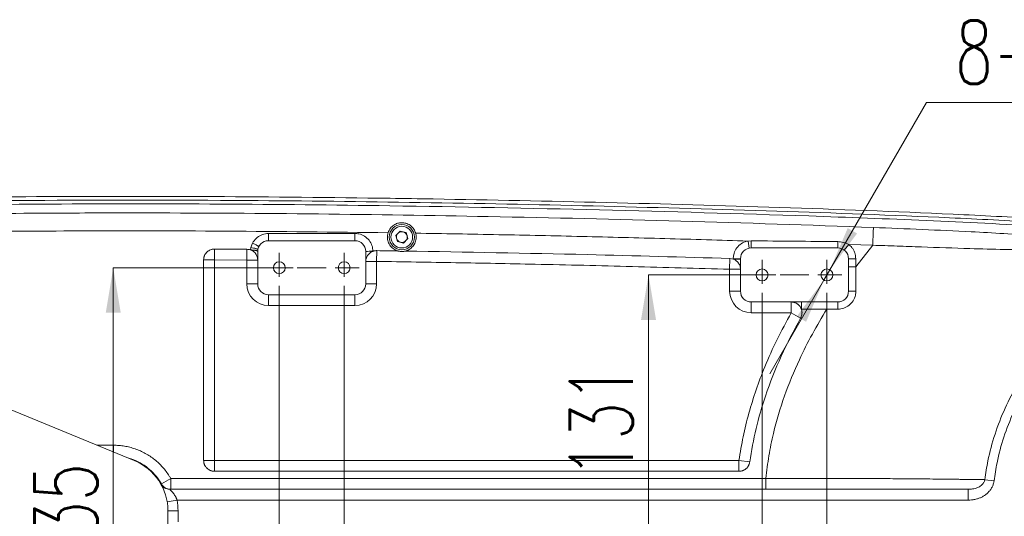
# Model space of a CAD drawing. Header units: millimetres. Extents: x 0 to 595, y 0 to 420.
# Tile 14 of 16: x 318 to 373, y 333 to 361. Entities that reach past the tile are written whole.
import ezdxf

# ---------------------------------------------------------------- set-up
doc = ezdxf.new("R2010")
doc.units = ezdxf.units.MM
doc.layers.get('0').update_dxf_attribs({"lineweight": 18})
doc.layers.add('10', color=7, linetype='Continuous', lineweight=18)
doc.styles.add('SLDTEXTSTYLE2', font='txt.shx', dxfattribs={"width": 0.7})
doc.dimstyles.new('SLDDIMSTYLE0', dxfattribs={"dimtxt": 3.5, "dimasz": 2.5, "dimexe": 0, "dimexo": 0.0625, "dimgap": 0.875, "dimtad": 1, "dimlfac": 5, "dimrnd": 1e-09, "dimzin": 12, "dimdsep": 46, "dimtxsty": 'SLDTEXTSTYLE2', "dimcen": 0.09, "dimdle": 5, "dimadec": 0, "dimazin": 3, "dimtfac": 1, "dimtofl": 0, "dimtmove": 0, "dimatfit": 3, "dimfxl": 0, "dimfrac": 2, "dimtolj": 1, "dimarcsym": 0})
doc.dimstyles.new('SLDDIMSTYLE6', dxfattribs={"dimtxt": 3.5, "dimasz": 2.5, "dimexe": 0, "dimexo": 0.0625, "dimgap": 0.875, "dimtad": 0, "dimtih": 1, "dimtoh": 1, "dimlfac": 5, "dimrnd": 1e-09, "dimzin": 12, "dimdsep": 46, "dimtxsty": 'SLDTEXTSTYLE2', "dimcen": 0, "dimdle": 5, "dimadec": 0, "dimazin": 3, "dimtfac": 1, "dimtmove": 0, "dimatfit": 3, "dimfxl": 0, "dimfrac": 2, "dimtolj": 1, "dimarcsym": 0})

# ---------------------------------------------------------------- blocks, each defined once
blk = doc.blocks.new('*X24')
at = {"layer": '10', "linetype": 'Continuous'}
for points in [[(353.378, 346.618), (353.795, 344.118), (352.962, 344.118)], [(353.378, 320.418), (353.795, 322.918), (352.962, 322.918)]]:
    blk.add_hatch(color=0, dxfattribs=at).paths.add_polyline_path(points, flags=0)
at = {"layer": '10', "color": 0, "linetype": 'Continuous'}
for p, q in [((353.378, 346.618), (353.378, 320.418)), ((360.449, 346.618), (353.378, 346.618)), ((360.449, 320.418), (353.378, 320.418))]:
    blk.add_line(p, q, dxfattribs=at)
at = {"layer": '10', "color": 0, "insert": (350.753, 338.504), "char_height": 3.5, "width": 7, "attachment_point": 5, "rotation": 90, "style": 'SLDTEXTSTYLE2'}
blk.add_mtext('131', dxfattribs=at)
blk = doc.blocks.new('*X25')
at = {"layer": '10', "linetype": 'Continuous'}
for points in [[(323.663, 347.018), (324.08, 344.518), (323.247, 344.518)], [(323.663, 320.018), (324.08, 322.518), (323.247, 322.518)]]:
    blk.add_hatch(color=0, dxfattribs=at).paths.add_polyline_path(points, flags=0)
at = {"layer": '10', "color": 0, "linetype": 'Continuous'}
for p, q in [((323.663, 347.018), (323.663, 320.018)), ((333.649, 347.018), (323.663, 347.018)), ((333.649, 320.018), (323.663, 320.018))]:
    blk.add_line(p, q, dxfattribs=at)
at = {"layer": '10', "color": 0, "insert": (321.038, 333.011), "char_height": 3.5, "width": 7.7, "attachment_point": 5, "rotation": 90, "style": 'SLDTEXTSTYLE2'}
blk.add_mtext('135', dxfattribs=at)
blk = doc.blocks.new('SW_SYMBOL_HOLE_DEPTH')
at = {"layer": '10', "color": 0}
for p, q in [((0, 875), (800, 875)), ((400, 875), (400, 75)), ((100, 555), (400, 75)), ((700, 555), (400, 75))]:
    blk.add_line(p, q, dxfattribs=at)
blk = doc.blocks.new('*X31')
at = {"layer": '10'}
for points in [[(363.447, 346.904), (364.956, 348.919), (364.437, 349.219)], [(363.117, 346.332), (361.607, 344.317), (362.126, 344.017)]]:
    blk.add_hatch(color=256, dxfattribs=at).paths.add_polyline_path(points, flags=0)
for p, q in [((363.447, 346.904), (368.813, 356.199)), ((368.813, 356.199), (384.081, 356.199)), ((363.117, 346.332), (363.447, 346.904)), ((363.117, 346.332), (360.117, 341.136))]:
    blk.add_line(p, q, dxfattribs=at)
at = {"layer": '10', "xscale": 0.004511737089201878, "yscale": 0.004511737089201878, "zscale": 0.004511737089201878}
blk.add_blockref('SW_SYMBOL_HOLE_DEPTH', (378.246, 356.704), dxfattribs=at)
at = {"layer": '10', "char_height": 3.5, "attachment_point": 1, "style": 'SLDTEXTSTYLE2'}
for s, insert, width in [('8-M4', (370.401, 360.735), 13.3), ('8', (382.215, 360.735), 2.45)]:
    blk.add_mtext(s, dxfattribs=dict(at, insert=insert, width=width))
blk = doc.blocks.new('SW_CENTERMARKSYMBOL_0')
at = {"layer": '10', "color": 0}
for p, q in [((-62.769, 9.351), (-62.769, 9.681)), ((-62.769, 8.851), (-62.769, 9.351)), ((-59.169, 9.351), (-59.169, 9.681)), ((-59.169, 8.851), (-59.169, 9.351)), ((-63.269, 8.851), (-63.599, 8.851)), ((-62.769, 8.851), (-63.269, 8.851)), ((-62.769, 8.851), (-62.269, 8.851)), ((-62.769, 8.851), (-62.769, 8.351)), ((-61.769, 8.851), (-60.169, 8.851)), ((-59.169, 8.851), (-59.669, 8.851)), ((-59.169, 8.851), (-58.669, 8.851)), ((-59.169, 8.851), (-59.169, 8.351)), ((-58.669, 8.851), (-58.339, 8.851)), ((-35.969, 8.951), (-35.969, 9.281)), ((-35.969, 8.451), (-35.969, 8.951)), ((-32.369, 8.951), (-32.369, 9.281)), ((-32.369, 8.451), (-32.369, 8.951)), ((-36.469, 8.451), (-36.799, 8.451)), ((-35.969, 8.451), (-36.469, 8.451)), ((-35.969, 8.451), (-35.469, 8.451)), ((-35.969, 8.451), (-35.969, 7.951)), ((-34.969, 8.451), (-33.369, 8.451)), ((-32.369, 8.451), (-32.869, 8.451)), ((-32.369, 8.451), (-31.869, 8.451)), ((-32.369, 8.451), (-32.369, 7.951)), ((-31.869, 8.451), (-31.539, 8.451)), ((-62.769, 7.851), (-62.769, -17.149)), ((-59.169, 7.851), (-59.169, -17.149)), ((-35.969, 7.451), (-35.969, -16.749)), ((-32.369, 7.451), (-32.369, -16.749))]:
    blk.add_line(p, q, dxfattribs=at)

msp = doc.modelspace()

# ---------------------------------------------------------------- linework, layer by layer
at = {"color": 7, "linetype": 'Continuous', "lineweight": 15}
for p, q in [((332.2817, 348.9178), (337.0817, 348.9178)), ((332.2817, 348.5178), (332.2817, 348.9178)), ((337.0817, 348.5178), (337.0817, 348.9178)), ((339.3463, 348.8044), (339.589, 349.0516)), ((339.439, 348.4706), (339.3463, 348.8044)), ((339.589, 349.0516), (339.9244, 348.9649)), ((339.9244, 348.9649), (340.0171, 348.6312)), ((331.3068, 348.1407), (331.3984, 348.3865)), ((337.0817, 348.5178), (332.2817, 348.5178)), ((339.7744, 348.384), (339.439, 348.4706)), ((340.0171, 348.6312), (339.7744, 348.384)), ((358.9008, 348.5013), (359.0815, 348.5114)), ((358.9731, 348.1079), (358.9008, 348.5013)), ((364.2469, 347.9938), (364.4905, 348.3111)), ((365.8237, 348.2609), (364.4905, 348.3111)), ((365.8237, 348.2609), (364.8817, 347.059)), ((329.2848, 348.0534), (329.2817, 347.4534)), ((331.0859, 348.0424), (331.0817, 347.4424)), ((331.2856, 348.0066), (331.3068, 348.1407)), ((331.2856, 348.0066), (331.2959, 348.0028)), ((331.2959, 348.0028), (331.3143, 347.9954)), ((331.6817, 347.9178), (331.6817, 346.1178)), ((337.6816, 347.9265), (338.0816, 347.9323)), ((337.6817, 346.1178), (337.6817, 347.9178)), ((338.077, 347.9307), (338.0816, 347.9323)), ((338.2817, 347.3667), (338.29, 347.9666)), ((363.8817, 348.1178), (359.0817, 348.1178)), ((328.6817, 336.3178), (328.6817, 347.4534)), ((328.6817, 347.4534), (329.2817, 347.4534)), ((329.2817, 347.4534), (329.2817, 336.3178)), ((331.0817, 347.4424), (329.2817, 347.4534)), ((331.6817, 347.4424), (331.0817, 347.4424)), ((331.0817, 346.1178), (331.0817, 347.4424)), ((337.6817, 347.3667), (338.2817, 347.3667)), ((338.2817, 347.3667), (338.2817, 346.1178)), ((357.8817, 346.9327), (357.9, 347.5324)), ((357.9, 347.5324), (358.0817, 347.4983)), ((358.0817, 347.5178), (358.4817, 347.5178)), ((358.0817, 347.4983), (358.0817, 347.5178)), ((358.0817, 347.4983), (358.4817, 347.4983)), ((358.4817, 347.5178), (358.4817, 345.7178)), ((364.4817, 345.7178), (364.4817, 347.5178)), ((364.4817, 347.5178), (364.8817, 347.5178)), ((364.8817, 347.5178), (364.8817, 347.0589)), ((357.8817, 346.9327), (358.4817, 346.9327)), ((357.8817, 345.7178), (357.8817, 346.9327)), ((324.8323, 336.3097), (300.8974, 346.1737)), ((331.6817, 346.1178), (331.0817, 346.1178)), ((337.6817, 346.1178), (338.2817, 346.1178)), ((332.2817, 345.5178), (337.0817, 345.5178)), ((332.2817, 345.5178), (332.2817, 344.9178)), ((337.0817, 345.5178), (337.0817, 344.9178)), ((357.8817, 345.7178), (358.4817, 345.7178)), ((337.0817, 344.9178), (332.2817, 344.9178)), ((359.0817, 345.1178), (363.8817, 345.1178)), ((359.0817, 344.5178), (359.0817, 345.1178)), ((361.2979, 344.5178), (361.2979, 345.1178)), ((361.8635, 345.1178), (361.8635, 344.7178)), ((363.2765, 345.1178), (363.2765, 344.7178)), ((361.2979, 344.5178), (359.0817, 344.5178)), ((361.2979, 344.5178), (361.82, 344.2223)), ((363.2766, 344.7178), (361.8635, 344.7178)), ((328.6817, 336.3178), (329.2817, 336.3178)), ((329.2817, 336.3178), (329.2817, 335.7178)), ((329.2817, 336.3178), (358.4002, 336.3178)), ((358.4002, 336.3178), (358.9941, 336.2329)), ((358.4002, 336.3178), (358.4002, 335.7178)), ((358.4002, 335.7178), (329.2817, 335.7178)), ((326.3326, 335.0218), (326.8544, 335.3178)), ((326.8544, 335.3178), (359.8903, 335.3178)), ((326.8544, 335.3178), (326.8544, 334.7178)), ((359.8901, 335.3178), (359.8901, 334.7178)), ((372.0431, 335.2519), (372.5569, 335.186)), ((326.798, 334.7178), (371.1253, 334.7178)), ((371.1253, 334.7178), (371.1253, 334.1178)), ((371.1253, 334.1178), (327.2089, 334.1178)), ((326.7014, 329.9547), (326.7014, 333.5178)), ((327.2596, 333.5178), (327.2596, 332.9178))]:
    msp.add_line(p, q, dxfattribs=at)
at = {"color": 8, "linetype": 'Continuous', "lineweight": 15}
for p, q in [((322.7556, 337.1655), (323.6817, 337.1655)), ((323.6817, 336.7839), (323.6817, 337.1655)), ((326.6586, 334.0242), (327.2089, 334.1178)), ((326.7014, 333.5178), (327.2596, 333.5178))]:
    msp.add_line(p, q, dxfattribs=at)
at = {"color": 7, "linetype": 'Continuous', "lineweight": 15}
for points in [[(326.2786, 335.0177), (326.3017, 335.0195), (326.3326, 335.0218)], [(326.6475, 334.737), (326.7198, 334.7229), (326.798, 334.7178)]]:
    msp.add_lwpolyline(points, dxfattribs=at)
for centre, radius in [((339.6817, 348.7178), 0.7), ((339.6817, 348.7178), 0.6), ((332.8817, 347.0178), 0.33), ((336.4817, 347.0178), 0.33), ((359.6817, 346.6178), 0.33), ((363.2817, 346.6178), 0.33)]:
    msp.add_circle(centre, radius, dxfattribs=at)
for centre, radius, start, end in [((339.6817, 348.7178), 0.3, 135.52035, 195.52035), ((339.6817, 348.7178), 0.3, 75.52035, 135.52035), ((339.6817, 348.7178), 0.3, 15.52035, 75.52035), ((339.6817, 348.7178), 0.3, 315.52035, 15.52035), ((332.2817, 347.9178), 0.6, 90, 180), ((337.0817, 347.9178), 0.6, 0, 90), ((339.6817, 348.7178), 0.3, 195.52035, 255.52035), ((339.6817, 348.7178), 0.3, 255.52035, 315.52035), ((555.1456, 348.4141), 196.0641, 179.971538, 180.08658), ((381.0542, 348.3857), 17.1746, 179.73485, 180.89379), ((337.979, 344.8734), 3.0589, 88.16478, 95.57853), ((359.0817, 347.5178), 0.6, 90, 180), ((363.8817, 347.5178), 0.6, 360, 90), ((332.2817, 346.1178), 1.2, 180, 270), ((332.2817, 346.1178), 0.6, 180, 270), ((337.0817, 346.1178), 0.6, 270, 0), ((337.0817, 346.1178), 1.2, 270, 0), ((359.0817, 345.7178), 1.2, 180, 270), ((359.0817, 345.7178), 0.6, 180, 270), ((363.8817, 345.7178), 0.6, 270, 360), ((364.785, 355.4917), 9.7786, 268.22261, 270.59966), ((356.8178, 344.8157), 7.0703, 359.1779, 2.44868), ((323.6817, 333.5178), 3.0197, 0, 67.60257), ((326.8544, 335.3176), 0.5999, 209.55536, 269.99778), ((323.6817, 333.5178), 3.5779, 0, 9.65388)]:
    msp.add_arc(centre, radius, start, end, dxfattribs=at)
at = {"color": 8, "linetype": 'Continuous', "lineweight": 15}
msp.add_arc((326.7981, 335.3176), 0.5999, 223.82524, 255.4613, dxfattribs=at)
at = {"color": 7, "linetype": 'Continuous', "lineweight": 15}
for points, knots in [([(283.237, 345.8214), (283.237, 345.8214), (283.4689, 346.056), (283.9712, 346.4957), (284.8026, 347.0603), (285.8308, 347.6365), (287.058, 348.2057), (288.4981, 348.727), (289.9861, 349.1458), (291.7499, 349.5323), (293.7811, 349.8701), (296.0773, 350.1486), (298.3865, 350.3518), (301.4824, 350.5498), (305.3276, 350.7052), (311.5621, 350.8812), (319.5142, 350.9853), (329.2173, 350.9853), (336.5576, 350.9101), (343.829, 350.7974), (351.04, 350.6494), (360.6584, 350.3725), (368.6793, 350.0818), (375.0923, 349.7478), (379.9064, 349.3983), (383.9166, 348.971), (387.1171, 348.4909), (389.121, 348.1223), (390.7095, 347.7014), (391.8986, 347.2979), (393.0618, 346.7967), (394.1125, 346.2502), (394.7482, 345.8349), (395.0273, 345.6526)], [0, 0, 0, 0, 0.0025054, 206.64682, 416.5943006, 628.398336, 944.345518, 1262.7055933, 1586.6647057, 1911.8242784, 2393.2498467, 2875.7581898, 3360.2338443, 3845.0221937, 4818.6473939, 5770.4370691, 7751.4769775, 9799.531057, 11847.8300126, 12349.1616378, 14354.4852485, 16365.2685952, 18376.0669649, 19381.4766211, 20387.2600119, 21399.0685059, 21906.285878, 22414.3307467, 22674.1055401, 22934.980695, 23200.02863, 23466.7821876, 23675.4743746, 23675.4743746, 23675.4743746, 23675.4743746]), ([(394.9096, 345.4809), (394.5731, 345.6985), (393.9004, 346.1336), (392.8242, 346.6767), (391.7059, 347.1474), (390.5434, 347.5334), (388.9728, 347.9403), (386.9891, 348.3005), (383.8098, 348.7744), (379.795, 349.1992), (374.952, 349.548), (368.5171, 349.8798), (360.501, 350.1693), (350.9057, 350.4443), (341.307, 350.6404), (331.1895, 350.7659), (320.5536, 350.7893), (311.28, 350.6742), (304.8065, 350.4791), (301.132, 350.3171), (298.3781, 350.1461), (295.6288, 349.8974), (293.3425, 349.5935), (291.5198, 349.2674), (290.1523, 348.9693), (288.7962, 348.599), (287.3062, 348.0857), (286.0008, 347.4964), (284.8851, 346.8639), (284.0839, 346.3263), (283.6156, 345.8899), (283.385, 345.675)], [0, 0, 0, 0, 252.9537865, 505.8522324, 760.2684585, 1018.9795986, 1278.8889965, 1784.6436551, 2291.6457804, 3309.6145266, 4334.0172287, 5358.9600673, 7380.0423338, 9401.3735335, 11423.2370025, 13445.2368074, 15793.5457009, 18142.3587812, 19303.8916692, 19884.8535961, 20465.9778205, 21046.8082833, 21628.5728226, 21922.2884329, 22216.4088335, 22512.529126, 22809.8290785, 23211.301347, 23414.9440357, 23619.9538934, 23818.779047, 23818.779047, 23818.779047, 23818.779047]), ([(394.7919, 345.3093), (394.2945, 345.6218), (393.2996, 346.2467), (391.5844, 346.9918), (389.6997, 347.5699), (387.6655, 347.9731), (385.6189, 348.3006), (383.5638, 348.5759), (381.5032, 348.8057), (379.4389, 348.9993), (377.3721, 349.1635), (373.8257, 349.4045), (368.7959, 349.6527), (360.578, 349.9594), (350.6516, 350.2478), (339.7607, 350.4598), (329.6128, 350.5653), (320.2089, 350.5718), (312.7645, 350.4839), (307.2807, 350.3469), (303.7565, 350.2283), (300.234, 350.0656), (297.1075, 349.8374), (294.3819, 349.5327), (292.0591, 349.1725), (289.9511, 348.7214), (288.0759, 348.1543), (286.6221, 347.5644), (285.4071, 346.933), (284.4016, 346.3195), (283.8224, 345.7922), (283.533, 345.5288)], [0, 0, 0, 0, 374.071828, 748.2328664, 1188.3022611, 1628.6767217, 2069.2750518, 2509.9153266, 2950.5590454, 3391.2027561, 3831.8701263, 4272.5385478, 5657.5862705, 7042.6359028, 9516.0213974, 11989.401384, 13988.0778919, 15986.7371002, 17985.3803701, 18734.8592261, 19484.3430184, 20233.7675763, 20983.1403925, 21482.6603193, 21982.1242318, 22481.3982538, 22855.7817668, 23230.0272107, 23479.5597582, 23728.8916958, 23977.8759263, 23977.8759263, 23977.8759263, 23977.8759263]), ([(340.4518, 348.9345), (340.4221, 349.0119), (340.363, 349.1663), (340.1906, 349.3508), (339.9792, 349.4746), (339.7356, 349.5277), (339.5012, 349.5084), (339.2796, 349.4229), (339.0812, 349.2684), (338.9653, 349.0932), (338.9263, 348.9803), (338.9185, 348.9576)], [0, 0, 0, 0, 944.7037394, 1884.6742972, 2930.9536397, 3824.4410942, 4720.1639601, 5583.7667544, 6589.6336959, 7686.5197198, 7962.0059378, 7962.0059378, 7962.0059378, 7962.0059378]), ([(338.9185, 348.9576), (335.9184, 348.9942), (329.918, 349.0673), (321.6428, 349.0717), (314.0934, 349.0103), (309.5458, 348.8984), (307.2719, 348.8424)], [0, 0, 0, 0, 1046.4209118, 2092.9289899, 2886.1371836, 3679.4530848, 3679.4530848, 3679.4530848, 3679.4530848]), ([(331.3984, 348.3865), (331.4099, 348.4071), (331.4761, 348.5255), (331.6455, 348.7121), (331.9442, 348.8846), (332.1692, 348.9067), (332.2817, 348.9178)], [0, 0, 0, 0, 247.3737705, 1420.717883, 2594.0619956, 3767.4061081, 3767.4061081, 3767.4061081, 3767.4061081]), ([(337.0817, 348.9178), (337.1554, 348.9129), (337.3412, 348.9007), (337.6224, 348.7809), (337.8761, 348.5547), (338.0459, 348.2594), (338.0699, 348.0397), (338.0816, 347.9323)], [0, 0, 0, 0, 658.374507, 1659.2554363, 2660.1363656, 3661.017295, 4619.0855178, 4619.0855178, 4619.0855178, 4619.0855178]), ([(338.9185, 348.9576), (338.9109, 348.9305), (338.8955, 348.8759), (338.8814, 348.7757), (338.8801, 348.6568), (338.9017, 348.5237), (338.9455, 348.395), (339.0099, 348.2765), (339.0939, 348.1695), (339.1938, 348.0789), (339.3085, 348.0059), (339.399, 347.9675), (339.4501, 347.9521), (339.4575, 347.9498)], [0, 0, 0, 0, 638.1618501, 1283.5840671, 2287.1088591, 3319.7359381, 4323.2607301, 5355.887809, 6359.4126011, 7392.03968, 8395.564472, 9428.191551, 9605.0860737, 9605.0860737, 9605.0860737, 9605.0860737]), ([(339.8825, 347.9434), (339.9101, 347.9515), (339.9802, 347.9721), (340.0875, 348.0242), (340.1978, 348.1015), (340.2943, 348.1975), (340.3727, 348.3072), (340.432, 348.4296), (340.4697, 348.5591), (340.4849, 348.6941), (340.4791, 348.8205), (340.4601, 348.8997), (340.4518, 348.9345)], [0, 0, 0, 0, 595.4961591, 1514.2163703, 2459.5795298, 3378.299741, 4323.6629005, 5242.3831116, 6187.7462711, 7106.4664823, 8051.8296418, 8793.5654808, 8793.5654808, 8793.5654808, 8793.5654808]), ([(358.9008, 348.5013), (357.3637, 348.5477), (354.2894, 348.6404), (349.6774, 348.756), (345.0648, 348.8567), (341.9895, 348.9086), (340.4518, 348.9345)], [0, 0, 0, 0, 960.6753644, 1921.3658968, 2882.1000794, 3842.8484346, 3842.8484346, 3842.8484346, 3842.8484346]), ([(365.862, 349.2541), (367.6718, 349.1804), (370.0873, 349.0821), (373.1054, 348.9163), (374.9168, 348.7992), (376.7286, 348.6574), (378.5305, 348.4841), (380.3001, 348.2718), (381.8851, 348.0328), (383.2576, 347.7725), (384.3925, 347.5126), (385.0434, 347.3217), (385.3518, 347.2312)], [0, 0, 0, 0, 2403.9417841, 3208.4346154, 4012.9894094, 4816.7635144, 5633.4341515, 6451.3320032, 7265.7845114, 7914.9074304, 8563.8548928, 9148.5523291, 9148.5523291, 9148.5523291, 9148.5523291]), ([(331.3984, 348.3865), (331.4428, 348.363), (331.5112, 348.3267), (331.5934, 348.283), (331.65, 348.253), (331.6956, 348.2288), (331.7397, 348.2054), (331.747, 348.2015), (331.7517, 348.199)], [0, 0, 0, 0, 1294.889969, 1991.9519324, 2703.8065508, 3415.6611692, 4112.7231326, 5407.6131016, 5407.6131016, 5407.6131016, 5407.6131016]), ([(358.0817, 347.5178), (358.0865, 347.5915), (358.0988, 347.7773), (358.2186, 348.0583), (358.4448, 348.3127), (358.6906, 348.4523), (358.8503, 348.4895), (358.9008, 348.5013)], [0, 0, 0, 0, 760.761857, 1917.2951466, 3073.8284363, 4230.361726, 4765.2606456, 4765.2606456, 4765.2606456, 4765.2606456]), ([(359.0815, 348.5114), (359.8852, 348.5041), (361.4847, 348.4895), (363.0841, 348.4732), (363.8798, 348.4652)], [0, 0, 0, 0, 1110.397766, 2209.6110012, 2209.6110012, 2209.6110012, 2209.6110012]), ([(363.8798, 348.4652), (363.985, 348.4574), (364.1432, 348.4456), (364.3466, 348.3826), (364.4422, 348.3351), (364.4905, 348.3111)], [0, 0, 0, 0, 1535.0359692, 2307.2518227, 3092.7929722, 3092.7929722, 3092.7929722, 3092.7929722]), ([(364.4905, 348.3111), (364.551, 348.2577), (364.6532, 348.1675), (364.7599, 348.0052), (364.829, 347.852), (364.8733, 347.6873), (364.8789, 347.5748), (364.8817, 347.5178)], [0, 0, 0, 0, 1268.0035625, 2141.9533007, 3041.2476406, 3915.1973789, 4814.4917188, 4814.4917188, 4814.4917188, 4814.4917188]), ([(375.0421, 347.9983), (374.4065, 348.0072), (373.1347, 348.025), (370.9608, 348.0875), (368.9738, 348.1547), (367.3989, 348.2131), (366.4989, 348.2405), (366.0489, 348.2629), (365.8237, 348.2609), (365.8237, 348.2609)], [0, 0, 0, 0, 1177.5841353, 2356.4396972, 4021.3894315, 4853.90486, 5270.164487, 5686.436485, 5686.4438723, 5686.4438723, 5686.4438723, 5686.4438723]), ([(328.6817, 347.4534), (328.6821, 347.4699), (328.6829, 347.5032), (328.6894, 347.5531), (328.6999, 347.603), (328.7146, 347.6516), (328.7396, 347.7143), (328.7724, 347.7737), (328.8122, 347.8282), (328.8454, 347.8662), (328.8814, 347.9013), (328.9208, 347.9336), (328.9627, 347.9624), (329.0214, 347.9958), (329.0841, 348.0217), (329.1441, 348.0379), (329.1942, 348.0477), (329.2393, 348.0528), (329.2734, 348.0532), (329.2848, 348.0534)], [0, 0, 0, 0, 755.1047966, 1515.4524169, 2292.3356134, 3074.9325661, 3830.0373627, 5365.9020503, 6148.499003, 6903.6037996, 7663.9514199, 8440.8346164, 9223.431569, 9978.5363656, 11514.4010533, 12296.998006, 12809.0852063, 13841.0792483, 14361.4638195, 14361.4638195, 14361.4638195, 14361.4638195]), ([(329.2848, 348.0534), (329.621, 348.0515), (330.2214, 348.0483), (330.8217, 348.0442), (331.0859, 348.0424)], [0, 0, 0, 0, 1185.1172638, 2116.2790834, 2116.2790834, 2116.2790834, 2116.2790834]), ([(331.0859, 348.0424), (331.1535, 348.0361), (331.2215, 348.0298), (331.2852, 348.0068), (331.2856, 348.0066)], [0, 0, 0, 0, 2106.1834066, 2121.5365795, 2121.5365795, 2121.5365795, 2121.5365795]), ([(331.296, 348.0064), (331.3424, 348.0046), (331.4156, 348.0017), (331.5046, 347.9913), (331.5681, 347.9806), (331.6189, 347.9678), (331.6684, 347.9495), (331.6765, 347.9348), (331.6817, 347.9253)], [0, 0, 0, 0, 1226.5748654, 1935.5479914, 2659.0980886, 3382.4753801, 4090.936215, 5404.599197, 5404.599197, 5404.599197, 5404.599197]), ([(331.3068, 348.1407), (331.3561, 348.1314), (331.432, 348.1169), (331.5223, 348.0945), (331.584, 348.0767), (331.6332, 348.0596), (331.6801, 348.0389), (331.6864, 348.0275), (331.6905, 348.02)], [0, 0, 0, 0, 1285.5953497, 1979.4690581, 2690.0056002, 3402.6641361, 4102.3873058, 5405.5016571, 5405.5016571, 5405.5016571, 5405.5016571]), ([(331.3143, 347.9954), (331.3617, 347.9937), (331.4598, 347.9901), (331.5825, 347.9718), (331.6662, 347.9465), (331.6767, 347.9271), (331.6817, 347.9178)], [0, 0, 0, 0, 907.4682185, 1881.6623781, 2855.8565377, 3763.3247562, 3763.3247562, 3763.3247562, 3763.3247562]), ([(331.3143, 347.9954), (331.3648, 347.9691), (331.4752, 347.9115), (331.6015, 347.7622), (331.672, 347.5954), (331.679, 347.4852), (331.6817, 347.4424)], [0, 0, 0, 0, 910.104116, 1991.4400672, 3072.7760184, 3761.5959016, 3761.5959016, 3761.5959016, 3761.5959016]), ([(337.6817, 347.3667), (337.6833, 347.3999), (337.6865, 347.4674), (337.7127, 347.5653), (337.7541, 347.6585), (337.8104, 347.7425), (337.8804, 347.8167), (337.9515, 347.8698), (338.0182, 347.9073), (338.0573, 347.9229), (338.077, 347.9307)], [0, 0, 0, 0, 965.8606373, 1959.7312985, 2925.5919358, 3919.462597, 4885.3232342, 5879.1938954, 6487.774967, 7103.1510352, 7103.1510352, 7103.1510352, 7103.1510352]), ([(338.0816, 347.9323), (338.0928, 347.9361), (338.1153, 347.9436), (338.161, 347.9552), (338.2193, 347.9652), (338.2663, 347.9662), (338.29, 347.9666)], [0, 0, 0, 0, 636.127221, 1274.5005766, 2527.8342744, 3798.6612802, 3798.6612802, 3798.6612802, 3798.6612802]), ([(338.29, 347.9666), (338.5079, 347.9636), (338.8971, 347.9581), (339.2863, 347.9524), (339.4575, 347.9498)], [0, 0, 0, 0, 1199.8164681, 2142.5318827, 2142.5318827, 2142.5318827, 2142.5318827]), ([(339.8825, 347.9434), (339.8804, 347.9429), (339.8763, 347.9417), (339.8449, 347.9343), (339.799, 347.9258), (339.7379, 347.9188), (339.6637, 347.9167), (339.585, 347.9224), (339.5163, 347.9343), (339.472, 347.9456), (339.4583, 347.9496), (339.4576, 347.9498), (339.4575, 347.9498)], [0, 0, 0, 0, 828.2688327, 1654.7279385, 2475.8414946, 3400.6830773, 4446.9095123, 5585.0120912, 6717.8935942, 7731.6011142, 8596.1344633, 8786.8048082, 8786.8048082, 8786.8048082, 8786.8048082]), ([(339.8825, 347.9434), (343.2462, 347.8849), (349.2527, 347.7803), (355.2577, 347.6081), (357.9, 347.5324)], [0, 0, 0, 0, 1202.0590763, 2146.5742647, 2146.5742647, 2146.5742647, 2146.5742647]), ([(357.8817, 346.9327), (356.0812, 346.9851), (352.4804, 347.09), (347.413, 347.2069), (342.6801, 347.3007), (339.7478, 347.3447), (338.2817, 347.3667)], [0, 0, 0, 0, 1052.3508262, 2104.7248492, 2961.404856, 3818.0962624, 3818.0962624, 3818.0962624, 3818.0962624]), ([(358.0817, 347.4983), (358.087, 347.4964), (358.1553, 347.4715), (358.2783, 347.3981), (358.4092, 347.2409), (358.4735, 347.0761), (358.4795, 346.9708), (358.4817, 346.9327)], [0, 0, 0, 0, 109.0728458, 1413.6009064, 2718.1289671, 4022.6570277, 4762.7349393, 4762.7349393, 4762.7349393, 4762.7349393]), ([(372.0431, 335.2519), (372.0954, 335.5997), (372.224, 336.4546), (372.5874, 337.7886), (373.1459, 339.2261), (373.8607, 340.5893), (374.7234, 341.859), (375.7179, 343.0232), (376.8284, 344.0657), (378.0428, 344.9713), (379.341, 345.7359), (380.6495, 346.3253), (381.9428, 346.7524), (383.2006, 347.0387), (384.2668, 347.1821), (384.9097, 347.2127), (385.124, 347.2229)], [0, 0, 0, 0, 686.2291983, 1687.0834509, 2691.1159288, 3691.9821068, 4685.308455, 5681.7374549, 6675.0601989, 7652.6355862, 8633.1741913, 9610.7133107, 10448.5125994, 11288.197706, 12125.944139, 12544.6974636, 12544.6974636, 12544.6974636, 12544.6974636]), ([(364.8817, 347.059), (364.8817, 347.059), (364.8887, 346.8773), (364.8863, 346.4287), (364.8869, 345.9802), (364.8873, 345.7136)], [0, 0, 0, 0, 0.0197897, 900.1965645, 2220.4955362, 2220.4955362, 2220.4955362, 2220.4955362]), ([(385.1393, 346.6522), (384.6602, 346.6232), (383.7006, 346.5652), (382.2858, 346.2744), (380.9087, 345.8414), (379.5887, 345.2514), (378.34, 344.521), (377.1713, 343.6538), (376.102, 342.6542), (375.1439, 341.5369), (374.3122, 340.3175), (373.6226, 339.0076), (373.0832, 337.6256), (372.732, 336.3429), (372.6075, 335.5205), (372.5569, 335.186)], [0, 0, 0, 0, 915.0451767, 1833.0458286, 2748.2070191, 3665.9172296, 4586.478777, 5504.2417531, 6437.8314154, 7374.356133, 8307.9604502, 9249.2399079, 10193.5036598, 11134.762641, 11780.2403644, 11780.2403644, 11780.2403644, 11780.2403644]), ([(364.8873, 345.7136), (364.8825, 345.6399), (364.8705, 345.4541), (364.7508, 345.173), (364.5245, 344.9195), (364.2247, 344.7474), (363.9999, 344.7253), (363.8874, 344.7143)], [0, 0, 0, 0, 677.592497, 1706.7786537, 2736.1642267, 3766.1825369, 4796.3705138, 4796.3705138, 4796.3705138, 4796.3705138]), ([(361.2979, 345.1178), (361.3144, 345.1174), (361.3477, 345.1166), (361.3976, 345.1101), (361.4475, 345.0996), (361.4961, 345.0848), (361.543, 345.0662), (361.5881, 345.0437), (361.6316, 345.0173), (361.6726, 344.9872), (361.7107, 344.9541), (361.7458, 344.918), (361.7781, 344.8786), (361.8037, 344.8414), (361.829, 344.7984), (361.8482, 344.759), (361.8597, 344.7281), (361.8635, 344.7178)], [0, 0, 0, 0, 895.5554817, 1797.3289607, 2718.713659, 3646.8748812, 4542.4303629, 5444.2038419, 6365.5885402, 7293.7497625, 8189.3052442, 9091.0787231, 10012.4634214, 10940.6246437, 11527.7397813, 12710.3378261, 13306.3272024, 13306.3272024, 13306.3272024, 13306.3272024]), ([(358.4002, 336.3178), (358.4719, 336.7589), (358.6153, 337.6413), (358.9394, 338.9506), (359.3402, 340.2453), (359.8587, 341.6149), (360.4983, 343.0484), (361.031, 344.0273), (361.2979, 344.5178)], [0, 0, 0, 0, 848.9784739, 1697.9993128, 2560.4241877, 3422.9103835, 4479.2663918, 5539.9585879, 5539.9585879, 5539.9585879, 5539.9585879]), ([(363.2765, 344.7178), (363.0029, 344.2612), (362.4557, 343.348), (361.6524, 341.7487), (360.895, 339.9164), (360.3624, 338.1191), (360.0417, 336.5798), (359.9407, 335.7384), (359.8901, 335.3178)], [0, 0, 0, 0, 880.1002801, 1760.153555, 2957.1975038, 4154.1137094, 4854.51755, 5554.9039869, 5554.9039869, 5554.9039869, 5554.9039869]), ([(361.8635, 344.7178), (361.8707, 344.6952), (361.8829, 344.6567), (361.8928, 344.6006), (361.8977, 344.5505), (361.8983, 344.4995), (361.8946, 344.4488), (361.884, 344.3822), (361.865, 344.3171), (361.84, 344.259), (361.8259, 344.2331), (361.82, 344.2223)], [0, 0, 0, 0, 1135.0095646, 1928.6468463, 2727.7944895, 3544.3215079, 4366.8538518, 5160.4911334, 6774.7299533, 7597.2622971, 8186.8200795, 8186.8200795, 8186.8200795, 8186.8200795]), ([(363.8874, 344.7143), (363.7856, 344.7141), (363.6329, 344.7138), (363.4292, 344.7137), (363.3274, 344.7157), (363.2765, 344.7178), (363.2765, 344.7178)], [0, 0, 0, 0, 1961.0960084, 2941.6335249, 3922.4873807, 3922.5643533, 3922.5643533, 3922.5643533, 3922.5643533]), ([(361.82, 344.2223), (361.447, 343.525), (360.6991, 342.1269), (359.8946, 340.0618), (359.3124, 338.0923), (359.1003, 336.8533), (358.9941, 336.2329)], [0, 0, 0, 0, 1074.5513906, 2154.3815601, 3007.2546422, 3862.4185744, 3862.4185744, 3862.4185744, 3862.4185744]), ([(323.6817, 337.1655), (323.7824, 337.1631), (323.9846, 337.1583), (324.2883, 337.1188), (324.5913, 337.055), (324.8871, 336.9652), (325.1721, 336.8517), (325.4461, 336.7153), (325.7108, 336.5544), (325.9602, 336.3719), (326.1917, 336.1704), (326.4051, 335.951), (326.6014, 335.7115), (326.7494, 335.4974), (326.8282, 335.3625), (326.8544, 335.3178)], [0, 0, 0, 0, 850.4473693, 1706.7995424, 2581.7751401, 3463.1859358, 4313.6333052, 5169.9854783, 6044.9610759, 6926.3718717, 7776.819241, 8633.1714141, 9508.1470117, 10389.5578075, 10827.2431304, 10827.2431304, 10827.2431304, 10827.2431304]), ([(329.2817, 335.7178), (329.2504, 335.7192), (329.1937, 335.7217), (329.1277, 335.737), (329.0774, 335.7531), (329.0365, 335.7694), (328.9857, 335.7947), (328.9425, 335.8219), (328.902, 335.8526), (328.8703, 335.8802), (328.8305, 335.9207), (328.7986, 335.9605), (328.7694, 336.0045), (328.7476, 336.0428), (328.7237, 336.0944), (328.707, 336.1426), (328.6933, 336.197), (328.6838, 336.2513), (328.6824, 336.2956), (328.6817, 336.3178)], [0, 0, 0, 0, 1402.751353, 2546.2164218, 3028.1709332, 3772.1270107, 4521.2485045, 5575.5539619, 6057.5084734, 6801.4645508, 7462.6877981, 8606.1699522, 9086.7469964, 9830.7030739, 10585.2745579, 11635.5102072, 12116.0872514, 13105.7846095, 14103.0907469, 14103.0907469, 14103.0907469, 14103.0907469]), ([(358.9941, 336.2329), (358.9914, 336.2166), (358.9845, 336.1754), (358.9674, 336.1188), (358.9479, 336.0718), (358.9292, 336.0338), (358.9041, 335.9901), (358.8696, 335.9423), (358.8356, 335.9043), (358.8054, 335.8747), (358.7673, 335.8418), (358.7188, 335.8081), (358.6742, 335.7835), (358.6359, 335.7656), (358.589, 335.7471), (358.5321, 335.7313), (358.4819, 335.723), (358.4405, 335.7187), (358.416, 335.7181), (358.4002, 335.7178)], [0, 0, 0, 0, 856.7479919, 2159.2945419, 3043.9850265, 3488.4671177, 4345.2151096, 5647.7616596, 6532.4521442, 6976.9342354, 7833.6822273, 9136.2287773, 10020.9192619, 10465.4013531, 11322.149345, 12624.695895, 13509.3863796, 13953.8684708, 14774.7959359, 14774.7959359, 14774.7959359, 14774.7959359]), ([(359.8901, 335.3178), (359.8902, 335.3178), (360.3642, 335.3174), (361.194, 335.3186), (362.3204, 335.3183), (363.269, 335.3177), (364.0992, 335.3167), (364.8696, 335.3151), (365.5893, 335.3131), (366.4918, 335.3096), (367.4652, 335.3043), (368.4157, 335.2966), (369.1745, 335.2889), (369.8471, 335.2809), (370.358, 335.2741), (370.8148, 335.2678), (371.2193, 335.2622), (371.6414, 335.2567), (371.9033, 335.2535), (372.0263, 335.2521), (372.0431, 335.2519)], [0, 0, 0, 0, 0.0133078, 1577.2981005, 2760.6551739, 3747.2991253, 4734.2613588, 5524.7650873, 6315.8238102, 7138.7577974, 8552.1549079, 9608.5318251, 10432.2457291, 11272.3520315, 12133.0565251, 12488.4150795, 13243.8008537, 14008.458906, 14699.9486597, 14809.3396576, 14809.3396576, 14809.3396576, 14809.3396576]), ([(372.0431, 335.2519), (372.0374, 335.2251), (372.0257, 335.1707), (371.9982, 335.113), (371.9625, 335.0534), (371.9159, 334.9934), (371.8378, 334.9216), (371.7451, 334.8595), (371.6327, 334.8047), (371.5052, 334.7622), (371.3331, 334.7256), (371.2053, 334.7208), (371.1253, 334.7178)], [0, 0, 0, 0, 622.9811712, 1269.0716439, 1455.1648758, 2226.7039194, 3021.9483712, 3927.044891, 4850.1013298, 5982.6706293, 7131.6003649, 9063.1810195, 9063.1810195, 9063.1810195, 9063.1810195]), ([(372.5569, 335.186), (372.5461, 335.1256), (372.5299, 335.0344), (372.4869, 334.9178), (372.4479, 334.8331), (372.402, 334.7523), (372.3501, 334.676), (372.2918, 334.6034), (372.2269, 334.5341), (372.1557, 334.4689), (372.0783, 334.4081), (371.9959, 334.3525), (371.8915, 334.2925), (371.7585, 334.2312), (371.6151, 334.1833), (371.4914, 334.1538), (371.3652, 334.1317), (371.2455, 334.1195), (371.1554, 334.1182), (371.1253, 334.1178)], [0, 0, 0, 0, 1418.6416121, 2139.6399057, 2871.7757596, 3578.4645779, 4289.7831045, 5007.8743193, 5734.9452436, 6487.4845411, 7244.3403926, 8013.8254201, 8787.2820432, 10033.568517, 11398.8976143, 12284.8930705, 12977.3113431, 14367.5801856, 15065.7182805, 15065.7182805, 15065.7182805, 15065.7182805]), ([(326.798, 334.7178), (326.7981, 334.7169), (326.7981, 334.7155), (326.8058, 334.707), (326.8134, 334.699), (326.8239, 334.6883), (326.8374, 334.6747), (326.8556, 334.6562), (326.8763, 334.6349), (326.8996, 334.6102), (326.9251, 334.5823), (326.9526, 334.551), (326.981, 334.517), (327.0106, 334.4796), (327.041, 334.4387), (327.0718, 334.394), (327.1021, 334.3462), (327.1291, 334.2991), (327.1528, 334.2535), (327.1732, 334.2099), (327.1923, 334.1647), (327.2034, 334.1334), (327.2089, 334.1178)], [0, 0, 0, 0, 1217.4096358, 1835.709814, 2467.3808086, 2950.6718315, 3710.1145501, 4476.273895, 5260.3724418, 6049.4390084, 6904.4765609, 7764.1262009, 8636.8096705, 9513.5493322, 10454.2166258, 11399.950002, 12362.4998105, 13331.4443057, 14096.3438321, 14865.288997, 15648.1397925, 16436.3915874, 16436.3915874, 16436.3915874, 16436.3915874])]:
    msp.add_open_spline(points, degree=3, knots=knots, dxfattribs=at)
at = {"color": 8, "linetype": 'Continuous', "lineweight": 15}
for points, knots in [([(284.2857, 345.5178), (284.3861, 345.6085), (284.7177, 345.9079), (285.3605, 346.3153), (286.3893, 346.8916), (287.6961, 347.4737), (289.2988, 348.0134), (290.9539, 348.429), (293.2323, 348.8655), (296.1282, 349.2479), (299.6425, 349.5239), (303.1698, 349.703), (307.8938, 349.8651), (313.808, 349.9982), (320.1146, 350.0547), (327.1952, 350.0658), (335.0495, 350.0155), (344.898, 349.8622), (355.1698, 349.6307), (362.2979, 349.3796), (365.862, 349.2541)], [0, 0, 0, 0, 70.6708965, 233.2598769, 395.7060896, 687.2643236, 978.9850656, 1278.5865791, 1578.3059137, 2190.9392806, 2803.8493428, 3420.163154, 4036.514859, 5274.0102766, 6511.5299974, 7332.4161649, 8974.2674101, 10616.1257984, 12479.8187441, 14343.5016944, 14343.5016944, 14343.5016944, 14343.5016944]), ([(326.3326, 335.0218), (326.3107, 335.0591), (326.2024, 335.2443), (325.9681, 335.5531), (325.5952, 335.9103), (325.1648, 336.1921), (324.8023, 336.3705), (324.5798, 336.4235), (324.524, 336.4368)], [0, 0, 0, 0, 289.7624347, 1435.0588724, 2580.3553101, 3725.6517477, 4870.9481854, 5254.6079564, 5254.6079564, 5254.6079564, 5254.6079564])]:
    msp.add_open_spline(points, degree=3, knots=knots, dxfattribs=at)
at = {"color": 7, "linetype": 'Continuous', "lineweight": 15}
for points in [[(365.862, 349.2541), (365.861, 349.2279), (365.8589, 349.1754), (365.8499, 348.941), (365.8378, 348.6262), (365.8284, 348.3826), (365.8237, 348.2609)], [(364.4817, 347.059), (364.4877, 347.059), (364.4997, 347.059), (364.5922, 347.059), (364.7244, 347.0589), (364.8293, 347.0589), (364.8817, 347.0589)]]:
    msp.add_open_spline(points, degree=3, dxfattribs=at)

# ---------------------------------------------------------------- block references
at = {"layer": '10'}
msp.add_blockref('SW_CENTERMARKSYMBOL_0', (395.6511, 338.1666), dxfattribs=at)

# ---------------------------------------------------------------- dimensions: what is measured, and where the dimension line sits
dim = msp.add_diameter_dim_2p(p1=(363.4467, 346.9036), p2=(363.1167, 346.332), text='8-M4x8', dimstyle='SLDDIMSTYLE6', override={"dimpost": '%%C<>', "dimsah": 1, "dimtzin": 12}, dxfattribs=at)
dim.commit()
dim.dimension.update_dxf_attribs({"geometry": '*X31', "text_midpoint": (370.1122, 358.4485), "dimtype": 163})
for base, p1, p2, picture, middle in [((323.6635, 320.0178), (333.7117, 347.0178), (333.7117, 320.0178), '*X25', (321.0385, 333.0105)), ((353.3785, 320.4178), (360.5117, 346.6178), (360.5117, 320.4178), '*X24', (350.7535, 338.5036))]:
    dim = msp.add_linear_dim(base=base, p1=p1, p2=p2, angle=90, dimstyle='SLDDIMSTYLE0', override={"dimsah": 1, "dimtzin": 12}, dxfattribs=at)
    dim.commit()
    dim.dimension.update_dxf_attribs({"geometry": picture, "text_midpoint": middle, "dimtype": 160})

doc.saveas('drawing.dxf')
